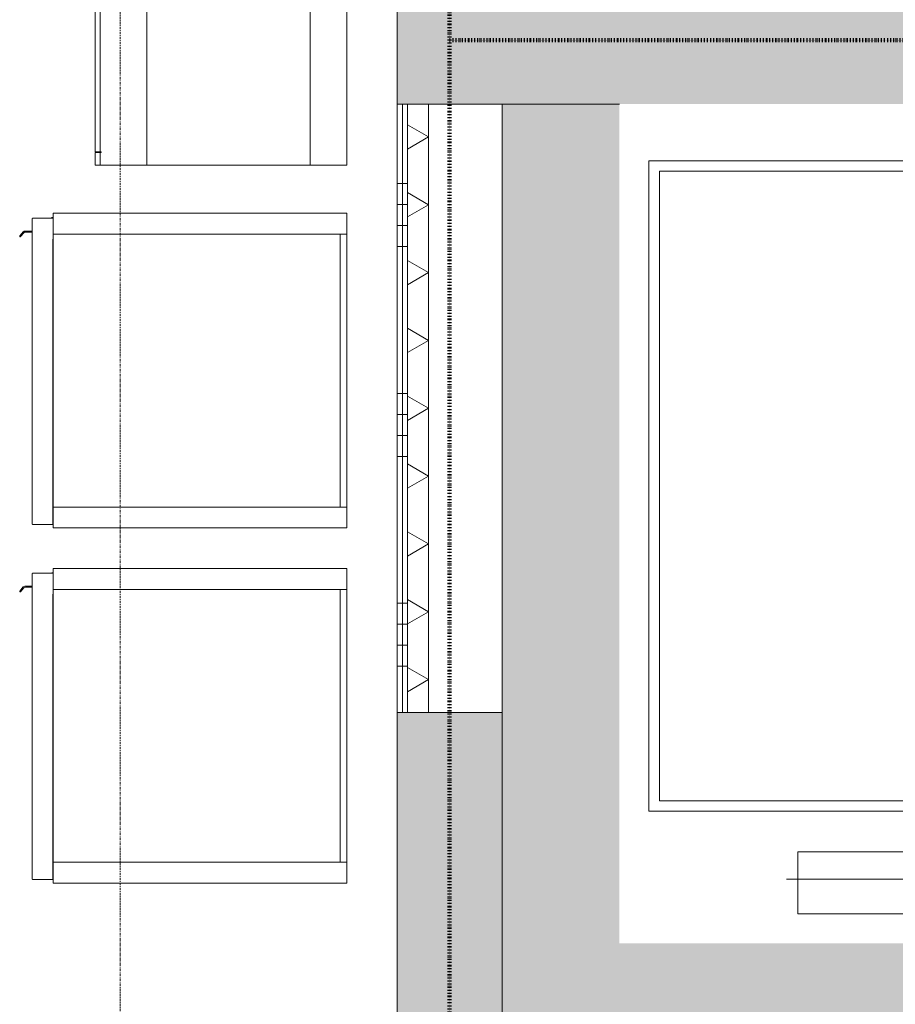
# Model space of a CAD drawing. Header units: millimetres. Extents: x -281 to 121694, y -16481 to 65128.
# Tile 224 of 256: x 16960 to 19048, y 45395 to 47741. Entities that reach past the tile are written whole.
import ezdxf

# ---------------------------------------------------------------- set-up
doc = ezdxf.new("R2010")
doc.units = ezdxf.units.MM
for name, pattern in [('ARC FS 060 minutes', [7.2, 2.4, -1.6, 0, -1.6, 0, -1.6]), ('Grid Line', [12, 6, -2, 2, -2]), ('NLRS_Dash-0_6mm_Space-0_6mm_cpz', [1.2, 0.6, -0.6])]:
    doc.linetypes.add(name, pattern=pattern)
for name, color, linetype, lineweight in [('A--A2__Ruwbouw', 8, 'Continuous', 5), ('A--L$01A__Algemeen', 7, 'Continuous', 5), ('A--L$07A__Stramien', 1, 'Continuous', 5), ('A--L21__Buitenwanden', 3, 'Continuous', 5), ('A--L22__Binnenwanden', 2, 'Continuous', 5), ('A--L5__InstallatiesW', 7, 'Continuous', 5), ('A--L8__LosseInventaris', 1, 'Continuous', 5), ('A--LD30__DetailPenMiddel', 3, 'NLRS_Dash-0_6mm_Space-0_6mm_cpz', 5)]:
    doc.layers.add(name, color=color, linetype=linetype, lineweight=lineweight)
pattern_1 = [(0, (0, 200), (0, 500), []), (0, (0, 250), (0, 500), []), (0, (0, 300), (0, 500), []), (0, (0, 350), (0, 500), [])]

# ---------------------------------------------------------------- blocks, each defined once
blk = doc.blocks.new('TBR-B-BWK-C-BES-ARC-R25_rvt-1-L_80_ 13')
at = {"layer": 'A--A2__Ruwbouw'}
h = blk.add_hatch(color=21, dxfattribs=at)
h.paths.add_polyline_path([(18110, 43725), (18110, 43985), (17860, 43985), (17860, 43725), (17938.6, 43725)])
h.paths.add_polyline_path([(17860, 45015), (18110, 45015), (18110, 46090), (17860, 46090), (17860, 45343.1)])
h.paths.add_polyline_path([(17860, 47540), (18110, 47540), (18110, 49790), (17860, 49790), (17860, 47676.6)])
blk.add_hatch(color=21, dxfattribs=at).paths.add_polyline_path([(21890, 47540), (21990, 47540), (21990, 47790), (18110, 47790), (18110, 47540), (21672.1, 47540)])
at = {"layer": 'A--L22__Binnenwanden', "color": 241, "lineweight": 18}
for p, q in [((17860, 49790), (17860, 47540)), ((17860, 47540), (18110, 47540)), ((17860, 46090), (17860, 45015)), ((18110, 46090), (17860, 46090))]:
    blk.add_line(p, q, dxfattribs=at)
blk = doc.blocks.new('65_GM_LIB_fire separation vertical_gen_arc - 060 minutes-2361049-L_80_ 13')
at = {"layer": 'A--L$01A__Algemeen', "linetype": 'ARC FS 060 minutes', "lineweight": 100}
blk.add_line((0, 0), (4138.4, 0), dxfattribs=at)
blk = doc.blocks.new('65_GM_LIB_fire separation vertical_gen_arc - 060 minutes-2389495-L_80_ 13')
at = {"layer": 'A--L$01A__Algemeen', "linetype": 'ARC FS 060 minutes', "lineweight": 100}
blk.add_line((0, 0), (6152.2, 0), dxfattribs=at)
blk = doc.blocks.new('TBR-B-INS-BR-ARC-R25_rvt-1-L_80_ 13')
at = {"layer": 'A--L$01A__Algemeen', "color": 130, "lineweight": 9}
for name, p, rotation in [('65_GM_LIB_fire separation vertical_gen_arc - 060 minutes-2389495-L_80_ 13', (17985, 43606.5), 89.9999999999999), ('65_GM_LIB_fire separation vertical_gen_arc - 060 minutes-2361049-L_80_ 13', (22123.4, 47692), 180)]:
    blk.add_blockref(name, p, dxfattribs=dict(at, rotation=rotation))
blk = doc.blocks.new('NLRS_66_GM_ruimtereservering  lift_gen_cpz - NLRS_66_GM_ruimtereservering  lift_gen_cpz-32637560-L_80_ 13')
at = {"layer": 'A--L5__InstallatiesW'}
for p, q in [((-1660, 1150), (-1940, 1150)), ((-1940, 1150), (-1940, -1150))]:
    blk.add_line(p, q, dxfattribs=at)
blk = doc.blocks.new('NLRS_82_SE_UN_ijsmachine_gen_kad - ijsmachine dxbxh 660x500x950-49370725-L_80_ 13')
at = {"layer": 'A--L8__LosseInventaris'}
for p, q in [((-320, -88), (-320, 0)), ((320, 0), (-320, 0)), ((320, 0), (320, -88)), ((320, -88), (-320, -88)), ((-320, -88), (-320, -477.4)), ((320, -477.4), (320, -88)), ((-320, -477.4), (320, -477.4)), ((-320, -588), (-320, -477.4)), ((-320, -477.4), (320, -477.4)), ((320, -477.4), (320, -588)), ((-290, -588), (-290, -585.9)), ((-290, -585.9), (-288, -585.9)), ((-288, -585.9), (-288, -588)), ((288, -588), (288, -585.9)), ((288, -585.9), (290, -585.9)), ((290, -585.9), (290, -588)), ((-320, -600), (-320, -588)), ((-290, -588), (-320, -588)), ((-320, -600), (-290, -600)), ((-290, -600), (-290, -588)), ((-288, -597.9), (-290, -597.9)), ((-288, -598.5), (-290, -598.5)), ((288, -588), (-288, -588)), ((-288, -588), (-288, -600)), ((-288, -600), (288, -600)), ((288, -600), (288, -588)), ((290, -597.9), (288, -597.9)), ((290, -598.5), (288, -598.5)), ((320, -588), (290, -588)), ((290, -588), (290, -600)), ((290, -600), (320, -600)), ((320, -588), (320, -600))]:
    blk.add_line(p, q, dxfattribs=at)
blk = doc.blocks.new('NLRS_82_SE_UN_koelkast_vriezer_incubator_gen_kad - koelkast dxbxh 750x750x1800-49283073-L_80_ 13')
at = {"layer": 'A--L8__LosseInventaris'}
for p, q in [((-280.3, 79), (-330.3, 79)), ((-330.3, 79), (-330.3, -621)), ((-280.3, 79), (369.7, 79)), ((-280.3, 63), (-280.3, 79)), ((-280.3, -621), (-280.3, 79)), ((369.7, 79), (369.7, 63)), ((419.7, 79), (369.7, 79)), ((369.7, 79), (369.7, -621)), ((419.7, -621), (419.7, 79)), ((369.7, 63), (-280.3, 63)), ((-280.3, 63), (369.7, 63)), ((-280.3, -621), (-280.3, 63)), ((369.7, -621), (369.7, 63)), ((-330.3, -621), (-280.3, -621)), ((-318.8, -621), (-268.8, -621)), ((-318.8, -670), (-318.8, -621)), ((369.7, -621), (-280.3, -621)), ((-268.8, -622), (-268.8, -621)), ((411.2, -622), (-268.8, -622)), ((369.7, -621), (419.7, -621)), ((411.2, -670), (411.2, -622)), ((-317.8, -671), (410.2, -671)), ((-287.8, -671), (-287.8, -688.7)), ((-285.3, -687.5), (-285.3, -671)), ((-286, -692.5), (-276.3, -700.6)), ((-274.5, -698.9), (-283.5, -691.3))]:
    blk.add_line(p, q, dxfattribs=at)
for centre, radius, start, end in [((-305.3, -621), 15, 180, 204.8987), ((-282.8, -688.7), 5, 180, 230), ((-280.3, -687.5), 5, 180, 230), ((-275.3, -699.8), 1.26, 220, 50)]:
    blk.add_arc(centre, radius, start, end, dxfattribs=at)
for points, knots in [([(-317.8, -671), (-317.9, -671), (-318, -671), (-318.2, -670.9), (-318.3, -670.9), (-318.4, -670.8), (-318.5, -670.7), (-318.7, -670.5), (-318.8, -670.3), (-318.8, -670.1), (-318.8, -670)], [0, 0, 0, 0, 0.166667, 0.25, 0.333333, 0.416667, 0.5, 0.666667, 0.833333, 1, 1, 1, 1]), ([(411.2, -670), (411.2, -670.1), (411.2, -670.3), (411.1, -670.5), (410.9, -670.7), (410.8, -670.8), (410.7, -670.9), (410.6, -670.9), (410.4, -671), (410.3, -671), (410.2, -671)], [-1, -1, -1, -1, -0.833333, -0.666667, -0.5, -0.416667, -0.333333, -0.25, -0.166667, 0, 0, 0, 0])]:
    blk.add_open_spline(points, degree=3, knots=knots, dxfattribs=at)
blk = doc.blocks.new('NLRS_82_SE_UN_koelkast_vriezer_incubator_gen_kad - vriezer dxbxh 750x750x1600-49275504-L_80_ 13')
at = {"layer": 'A--L8__LosseInventaris'}
for p, q in [((-280.3, 79), (-330.3, 79)), ((-330.3, 79), (-330.3, -621)), ((-280.3, 79), (369.7, 79)), ((-280.3, 63), (-280.3, 79)), ((-280.3, -621), (-280.3, 79)), ((369.7, 79), (369.7, 63)), ((419.7, 79), (369.7, 79)), ((369.7, 79), (369.7, -621)), ((419.7, -621), (419.7, 79)), ((369.7, 63), (-280.3, 63)), ((-280.3, 63), (369.7, 63)), ((-280.3, -621), (-280.3, 63)), ((369.7, -621), (369.7, 63)), ((-330.3, -621), (-280.3, -621)), ((-318.8, -621), (-268.8, -621)), ((-318.8, -670), (-318.8, -621)), ((369.7, -621), (-280.3, -621)), ((-268.8, -622), (-268.8, -621)), ((411.2, -622), (-268.8, -622)), ((369.7, -621), (419.7, -621)), ((411.2, -670), (411.2, -622)), ((-317.8, -671), (410.2, -671)), ((-287.8, -671), (-287.8, -688.7)), ((-285.3, -687.5), (-285.3, -671)), ((-286, -692.5), (-276.3, -700.6)), ((-274.5, -698.9), (-283.5, -691.3))]:
    blk.add_line(p, q, dxfattribs=at)
for centre, radius, start, end in [((-305.3, -621), 15, 180, 204.8987), ((-282.8, -688.7), 5, 180, 230), ((-280.3, -687.5), 5, 180, 230), ((-275.3, -699.8), 1.26, 220, 50)]:
    blk.add_arc(centre, radius, start, end, dxfattribs=at)
for points, knots in [([(-317.8, -671), (-317.9, -671), (-318, -671), (-318.2, -670.9), (-318.3, -670.9), (-318.4, -670.8), (-318.5, -670.7), (-318.7, -670.5), (-318.8, -670.3), (-318.8, -670.1), (-318.8, -670)], [0, 0, 0, 0, 0.166667, 0.25, 0.333333, 0.416667, 0.5, 0.666667, 0.833333, 1, 1, 1, 1]), ([(411.2, -670), (411.2, -670.1), (411.2, -670.3), (411.1, -670.5), (410.9, -670.7), (410.8, -670.8), (410.7, -670.9), (410.6, -670.9), (410.4, -671), (410.3, -671), (410.2, -671)], [-1, -1, -1, -1, -0.833333, -0.666667, -0.5, -0.416667, -0.333333, -0.25, -0.166667, 0, 0, 0, 0])]:
    blk.add_open_spline(points, degree=3, knots=knots, dxfattribs=at)
blk = doc.blocks.new('NLRS_66_DI_UN_lift_gen_cpz - 66_10_XX_lift_gen_gen_b_2000mm d_3500mm-9338696-L_80_ 13')
at = {"layer": 'A--L$01A__Algemeen'}
for p, q in [((-1115, 1065), (-1115, -485)), ((2010, 1065), (-1115, 1065)), ((-1090, 1040), (-1090, -460)), ((2010, 1040), (-1090, 1040)), ((-1090, -460), (2010, -460)), ((-1115, -485), (2010, -485)), ((-760.1, -582.1), (-760.1, -730)), ((-419, -582.1), (-760.1, -582.1)), ((-787, -647), (503, -647)), ((-760.1, -730), (-419, -730))]:
    blk.add_line(p, q, dxfattribs=at)

msp = doc.modelspace()

# ---------------------------------------------------------------- hatches: boundary and pattern name
at = {"layer": 'A--A2__Ruwbouw'}
h = msp.add_hatch(dxfattribs=at)
h.set_pattern_fill('FP_1', color=256, style=0, pattern_type=2)
h.set_pattern_definition(pattern_1)
h.paths.add_polyline_path([(17872.5, 46090), (17872.5, 47540), (17860, 47540), (17860, 46090)])
h = msp.add_hatch(dxfattribs=at)
h.set_pattern_fill('FP_1', color=256, style=0, pattern_type=2)
h.set_pattern_definition(pattern_1)
h.paths.add_polyline_path([(17872.5, 46090), (17885, 46090), (17885, 47540), (17872.5, 47540), (17872.5, 46191.6)])
h = msp.add_hatch(dxfattribs=at)
h.set_pattern_fill('FP_21', color=256, angle=60, style=0, pattern_type=2)
h.set_pattern_definition([(150, (17935, 46815), (-70, -121.244), []), (210, (17935, 46815), (70, -121.244), [])])
h.paths.add_polyline_path([(17885, 46090), (17935, 46090), (17935, 47540), (17885, 47540), (17885, 46191.6)])
at = {"layer": 'A--L$01A__Algemeen'}
msp.add_hatch(color=256, dxfattribs=at).paths.add_polyline_path([(18685.3, 45240), (21990, 45240), (21990, 47540), (21890, 47540), (21890, 45540), (18390, 45540), (18390, 47540), (18110, 47540), (18110, 45240), (18390, 45240)])

# ---------------------------------------------------------------- linework, layer by layer
at = {"layer": 'A--L$07A__Stramien', "linetype": 'Grid Line'}
msp.add_line((17200, 64428.4), (17200, 5044.8), dxfattribs=at)
at = {"layer": 'A--L21__Buitenwanden'}
for p, q in [((17860, 47540), (17860, 46090)), ((17935, 47540), (17860, 47540)), ((17872.5, 46090), (17872.5, 47540)), ((17885, 46090), (17885, 47540)), ((17935, 46090), (17935, 47540)), ((17860, 46090), (17935, 46090))]:
    msp.add_line(p, q, dxfattribs=at)
at = {"layer": 'A--LD30__DetailPenMiddel', "linetype": 'Continuous'}
for p, q in [((18390, 47540), (18110, 47540)), ((18110, 47540), (18110, 45240))]:
    msp.add_line(p, q, dxfattribs=at)

# ---------------------------------------------------------------- block references
at = {"lineweight": 5}
for name in ['TBR-B-INS-BR-ARC-R25_rvt-1-L_80_ 13', 'TBR-B-BWK-C-BES-ARC-R25_rvt-1-L_80_ 13']:
    msp.add_blockref(name, (0, 0), dxfattribs=at)
at = {"layer": 'A--L$01A__Algemeen'}
msp.add_blockref('NLRS_66_DI_UN_lift_gen_cpz - 66_10_XX_lift_gen_gen_b_2000mm d_3500mm-9338696-L_80_ 13', (19575, 46340), dxfattribs=at)
at = {"layer": 'A--L5__InstallatiesW'}
msp.add_blockref('NLRS_66_GM_ruimtereservering  lift_gen_cpz - NLRS_66_GM_ruimtereservering  lift_gen_cpz-32637560-L_80_ 13', (20050, 46390), dxfattribs=at)
at = {"layer": 'A--L8__LosseInventaris'}
for name, p, rotation in [('NLRS_82_SE_UN_ijsmachine_gen_kad - ijsmachine dxbxh 660x500x950-49370725-L_80_ 13', (17740.4, 47714.2), 269.9999999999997), ('NLRS_82_SE_UN_koelkast_vriezer_incubator_gen_kad - koelkast dxbxh 750x750x1800-49283073-L_80_ 13', (17661.4, 46949.5), 269.9999999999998), ('NLRS_82_SE_UN_koelkast_vriezer_incubator_gen_kad - vriezer dxbxh 750x750x1600-49275504-L_80_ 13', (17661.4, 46103.3), 269.9999999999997)]:
    msp.add_blockref(name, p, dxfattribs=dict(at, rotation=rotation))

doc.saveas('drawing.dxf')
